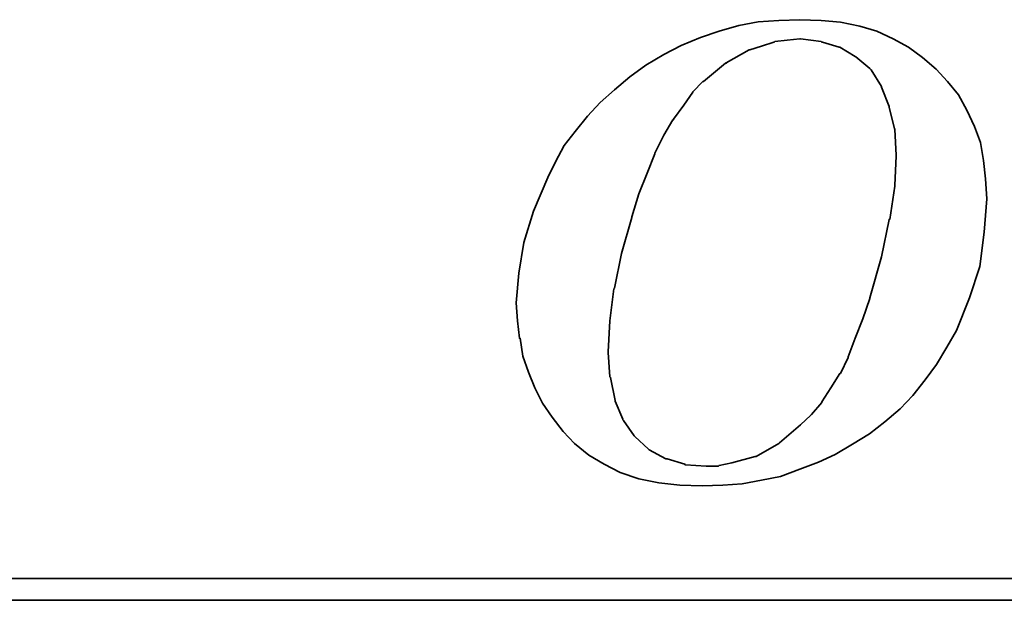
# Model space of a CAD drawing. Header units: millimetres. Extents: x -64 to 412, y -78 to 104.
# Tile 83 of 99: x 238.54 to 242, y 3.13 to 5.17. Entities that reach past the tile are written whole.
import ezdxf

# ---------------------------------------------------------------- set-up
doc = ezdxf.new("R2010")
doc.units = ezdxf.units.MM
doc.layers.add('DIM', color=4, linetype='Continuous')
doc.layers.add('layer 1', color=7, linetype='Continuous')

# ---------------------------------------------------------------- blocks, each defined once
blk = doc.blocks.new('TBI MOTION logo(完整正式版)')
at = {"layer": 'layer 1', "color": 22, "lineweight": 35}
for points, knots in [([(-11.34375, -6.98375), (-11.34375, -6.98375), (-10.91375, -7.43875), (-10.91375, -7.43875), (-10.91375, -7.43875), (-10.91375, -7.43875), (-10.38625, -7.87125), (-10.38625, -7.87125), (-10.38625, -7.87125), (-10.38625, -7.87125), (-9.81125, -8.20375), (-9.81125, -8.20375), (-9.81125, -8.20375), (-9.81125, -8.20375), (-9.21125, -8.51875), (-9.21125, -8.51875), (-9.21125, -8.51875), (-9.21125, -8.51875), (-8.51625, -8.75875), (-8.51625, -8.75875), (-8.51625, -8.75875), (-8.51625, -8.75875), (-7.77125, -8.90375), (-7.77125, -8.90375), (-7.77125, -8.90375), (-7.77125, -8.90375), (-6.97875, -8.99875), (-6.97875, -8.99875), (-6.97875, -8.99875), (-6.97875, -8.99875), (-6.14125, -9.02375), (-6.14125, -9.02375), (-6.14125, -9.02375), (-6.14125, -9.02375), (-5.37125, -8.99875), (-5.37125, -8.99875), (-5.37125, -8.99875), (-5.37125, -8.99875), (-4.65375, -8.94875), (-4.65375, -8.94875), (-4.65375, -8.94875), (-4.65375, -8.94875), (-3.93375, -8.80625), (-3.93375, -8.80625), (-3.93375, -8.80625), (-3.93375, -8.80625), (-3.21375, -8.66375), (-3.21375, -8.66375), (-3.21375, -8.66375), (-3.21375, -8.66375), (-2.49375, -8.39875), (-2.49375, -8.39875), (-2.49375, -8.39875), (-2.49375, -8.39875), (-1.79875, -8.13375), (-1.79875, -8.13375), (-1.79875, -8.13375), (-1.79875, -8.13375), (-1.17375, -7.84375), (-1.17375, -7.84375), (-1.17375, -7.84375), (-1.17375, -7.84375), (-0.52375, -7.46375), (-0.52375, -7.46375), (-0.52375, -7.46375), (-0.52375, -7.46375), (0.10124, -7.07875), (0.10124, -7.07875), (0.10124, -7.07875), (0.10124, -7.07875), (0.67625, -6.62375), (0.67625, -6.62375), (0.67625, -6.62375), (0.67625, -6.62375), (1.24874, -6.14375), (1.24874, -6.14375), (1.24874, -6.14375), (1.24874, -6.14375), (1.72874, -5.64125), (1.72874, -5.64125), (1.72874, -5.64125), (1.72874, -5.64125), (2.18624, -5.06375), (2.18624, -5.06375), (2.18624, -5.06375), (2.18624, -5.06375), (2.61625, -4.48874), (2.61625, -4.48874), (2.61625, -4.48874), (2.61625, -4.48874), (3.00125, -3.83874), (3.00125, -3.83874), (3.00125, -3.83874), (3.00125, -3.83874), (3.36124, -3.21374), (3.36124, -3.21374), (3.36124, -3.21374), (3.36124, -3.21374), (3.84374, -1.99125), (3.84374, -1.99125), (3.84374, -1.99125), (3.84374, -1.99125), (4.22625, -0.81875), (4.22625, -0.81875), (4.22625, -0.81875), (4.22625, -0.81875), (4.39125, 0.45624), (4.39125, 0.45624), (4.39125, 0.45624), (4.39125, 0.45624), (4.48874, 1.70124), (4.48874, 1.70124), (4.48874, 1.70124), (4.48874, 1.70124), (4.43874, 2.44625), (4.43874, 2.44625), (4.43874, 2.44625), (4.43874, 2.44625), (4.36874, 3.14125), (4.36874, 3.14125), (4.36874, 3.14125), (4.36874, 3.14125), (4.25125, 3.81125), (4.25125, 3.81125), (4.25125, 3.81125), (4.25125, 3.81125), (4.03124, 4.41125), (4.03124, 4.41125), (4.03124, 4.41125), (4.03124, 4.41125), (3.74374, 5.01125), (3.74374, 5.01125), (3.74374, 5.01125), (3.74374, 5.01125), (3.43124, 5.58875), (3.43124, 5.58875), (3.43124, 5.58875), (3.43124, 5.58875), (3.02625, 6.09125), (3.02625, 6.09125), (3.02625, 6.09125), (3.02625, 6.09125), (2.59374, 6.54875), (2.59374, 6.54875), (2.59374, 6.54875), (2.59374, 6.54875), (2.09124, 6.98125), (2.09124, 6.98125), (2.09124, 6.98125), (2.09124, 6.98125), (1.56124, 7.36625), (1.56124, 7.36625), (1.56124, 7.36625), (1.56124, 7.36625), (0.98624, 7.67625), (0.98624, 7.67625), (0.98624, 7.67625), (0.98624, 7.67625), (0.38624, 7.96375), (0.38624, 7.96375), (0.38624, 7.96375), (0.38624, 7.96375), (-0.25875, 8.15625), (-0.25875, 8.15625), (-0.25875, 8.15625), (-0.25875, 8.15625), (-0.98125, 8.30125), (-0.98125, 8.30125), (-0.98125, 8.30125), (-0.98125, 8.30125), (-1.70124, 8.37125), (-1.70124, 8.37125), (-1.70124, 8.37125), (-1.70124, 8.37125), (-2.49375, 8.39624), (-2.49375, 8.39624), (-2.49375, 8.39624), (-2.49375, 8.39624), (-3.28625, 8.37125), (-3.28625, 8.37125), (-3.28625, 8.37125), (-3.28625, 8.37125), (-4.05125, 8.32125), (-4.05125, 8.32125), (-4.05125, 8.32125), (-4.05125, 8.32125), (-4.77375, 8.18125), (-4.77375, 8.18125), (-4.77375, 8.18125), (-4.77375, 8.18125), (-5.51625, 7.96375), (-5.51625, 7.96375), (-5.51625, 7.96375), (-5.51625, 7.96375), (-6.21125, 7.72625), (-6.21125, 7.72625), (-6.21125, 7.72625), (-6.21125, 7.72625), (-6.92875, 7.43625), (-6.92875, 7.43625), (-6.92875, 7.43625), (-6.92875, 7.43625), (-7.57875, 7.10125), (-7.57875, 7.10125), (-7.57875, 7.10125), (-7.57875, 7.10125), (-8.24875, 6.69125), (-8.24875, 6.69125), (-8.24875, 6.69125), (-8.24875, 6.69125), (-8.84875, 6.26125), (-8.84875, 6.26125), (-8.84875, 6.26125), (-8.84875, 6.26125), (-9.42625, 5.78125), (-9.42625, 5.78125), (-9.42625, 5.78125), (-9.42625, 5.78125), (-9.95375, 5.30125), (-9.95375, 5.30125), (-9.95375, 5.30125), (-9.95375, 5.30125), (-10.43375, 4.79624), (-10.43375, 4.79624), (-10.43375, 4.79624), (-10.43375, 4.79624), (-10.88875, 4.22125), (-10.88875, 4.22125), (-10.88875, 4.22125), (-10.88875, 4.22125), (-11.29875, 3.69375), (-11.29875, 3.69375), (-11.29875, 3.69375), (-11.29875, 3.69375), (-11.63375, 3.09125), (-11.63375, 3.09125), (-11.63375, 3.09125), (-11.63375, 3.09125), (-11.91875, 2.49625), (-11.91875, 2.49625), (-11.91875, 2.49625), (-11.91875, 2.49625), (-12.44875, 1.24625), (-12.44875, 1.24625), (-12.44875, 1.24625), (-12.44875, 1.24625), (-12.80875, 0.06874), (-12.80875, 0.06874), (-12.80875, 0.06874), (-12.80875, 0.06874), (-12.99875, -1.07875), (-12.99875, -1.07875), (-12.99875, -1.07875), (-12.99875, -1.07875), (-13.09375, -2.18375), (-13.09375, -2.18375), (-13.09375, -2.18375), (-13.09375, -2.18375), (-13.04875, -2.85375), (-13.04875, -2.85375), (-13.04875, -2.85375), (-13.04875, -2.85375), (-12.97375, -3.50375), (-12.97375, -3.50375), (-12.97375, -3.50375), (-12.97375, -3.50375), (-12.95375, -3.50375), (-12.95375, -3.50375), (-12.95375, -3.50375), (-12.95375, -3.50375), (-12.85375, -4.17375), (-12.85375, -4.17375), (-12.85375, -4.17375), (-12.85375, -4.17375), (-12.63875, -4.77624), (-12.63875, -4.77624), (-12.63875, -4.77624), (-12.63875, -4.77624), (-12.39875, -5.35125), (-12.39875, -5.35125), (-12.39875, -5.35125), (-12.39875, -5.35125), (-12.11375, -5.92875), (-12.11375, -5.92875), (-12.11375, -5.92875), (-12.11375, -5.92875), (-11.75375, -6.45375), (-11.75375, -6.45375), (-11.75375, -6.45375), (-11.75375, -6.45375), (-11.34375, -6.98375), (-11.34375, -6.98375)], [0, 0, 0, 0, 0.01369863, 0.01369863, 0.01369863, 0.01369863, 0.02739726, 0.02739726, 0.02739726, 0.02739726, 0.04109589, 0.04109589, 0.04109589, 0.04109589, 0.05479452, 0.05479452, 0.05479452, 0.05479452, 0.06849315, 0.06849315, 0.06849315, 0.06849315, 0.08219178, 0.08219178, 0.08219178, 0.08219178, 0.09589041, 0.09589041, 0.09589041, 0.09589041, 0.10958904, 0.10958904, 0.10958904, 0.10958904, 0.12328767, 0.12328767, 0.12328767, 0.12328767, 0.1369863, 0.1369863, 0.1369863, 0.1369863, 0.15068493, 0.15068493, 0.15068493, 0.15068493, 0.16438356, 0.16438356, 0.16438356, 0.16438356, 0.17808219, 0.17808219, 0.17808219, 0.17808219, 0.19178082, 0.19178082, 0.19178082, 0.19178082, 0.20547945, 0.20547945, 0.20547945, 0.20547945, 0.21917808, 0.21917808, 0.21917808, 0.21917808, 0.23287671, 0.23287671, 0.23287671, 0.23287671, 0.24657534, 0.24657534, 0.24657534, 0.24657534, 0.26027397, 0.26027397, 0.26027397, 0.26027397, 0.2739726, 0.2739726, 0.2739726, 0.2739726, 0.28767123, 0.28767123, 0.28767123, 0.28767123, 0.30136986, 0.30136986, 0.30136986, 0.30136986, 0.31506849, 0.31506849, 0.31506849, 0.31506849, 0.32876712, 0.32876712, 0.32876712, 0.32876712, 0.34246575, 0.34246575, 0.34246575, 0.34246575, 0.35616438, 0.35616438, 0.35616438, 0.35616438, 0.36986301, 0.36986301, 0.36986301, 0.36986301, 0.38356164, 0.38356164, 0.38356164, 0.38356164, 0.39726027, 0.39726027, 0.39726027, 0.39726027, 0.4109589, 0.4109589, 0.4109589, 0.4109589, 0.42465753, 0.42465753, 0.42465753, 0.42465753, 0.43835616, 0.43835616, 0.43835616, 0.43835616, 0.45205479, 0.45205479, 0.45205479, 0.45205479, 0.46575342, 0.46575342, 0.46575342, 0.46575342, 0.47945205, 0.47945205, 0.47945205, 0.47945205, 0.49315068, 0.49315068, 0.49315068, 0.49315068, 0.50684932, 0.50684932, 0.50684932, 0.50684932, 0.52054795, 0.52054795, 0.52054795, 0.52054795, 0.53424658, 0.53424658, 0.53424658, 0.53424658, 0.54794521, 0.54794521, 0.54794521, 0.54794521, 0.56164384, 0.56164384, 0.56164384, 0.56164384, 0.57534247, 0.57534247, 0.57534247, 0.57534247, 0.5890411, 0.5890411, 0.5890411, 0.5890411, 0.60273973, 0.60273973, 0.60273973, 0.60273973, 0.61643836, 0.61643836, 0.61643836, 0.61643836, 0.63013699, 0.63013699, 0.63013699, 0.63013699, 0.64383562, 0.64383562, 0.64383562, 0.64383562, 0.65753425, 0.65753425, 0.65753425, 0.65753425, 0.67123288, 0.67123288, 0.67123288, 0.67123288, 0.68493151, 0.68493151, 0.68493151, 0.68493151, 0.69863014, 0.69863014, 0.69863014, 0.69863014, 0.71232877, 0.71232877, 0.71232877, 0.71232877, 0.7260274, 0.7260274, 0.7260274, 0.7260274, 0.73972603, 0.73972603, 0.73972603, 0.73972603, 0.75342466, 0.75342466, 0.75342466, 0.75342466, 0.76712329, 0.76712329, 0.76712329, 0.76712329, 0.78082192, 0.78082192, 0.78082192, 0.78082192, 0.79452055, 0.79452055, 0.79452055, 0.79452055, 0.80821918, 0.80821918, 0.80821918, 0.80821918, 0.82191781, 0.82191781, 0.82191781, 0.82191781, 0.83561644, 0.83561644, 0.83561644, 0.83561644, 0.84931507, 0.84931507, 0.84931507, 0.84931507, 0.8630137, 0.8630137, 0.8630137, 0.8630137, 0.87671233, 0.87671233, 0.87671233, 0.87671233, 0.89041096, 0.89041096, 0.89041096, 0.89041096, 0.90410959, 0.90410959, 0.90410959, 0.90410959, 0.91780822, 0.91780822, 0.91780822, 0.91780822, 0.93150685, 0.93150685, 0.93150685, 0.93150685, 0.94520548, 0.94520548, 0.94520548, 0.94520548, 0.95890411, 0.95890411, 0.95890411, 0.95890411, 0.97260274, 0.97260274, 0.97260274, 0.97260274, 0.98630137, 0.98630137, 0.98630137, 0.98630137, 1, 1, 1, 1]), ([(-8.77875, 1.03124), (-8.77875, 1.03124), (-8.51625, 1.89625), (-8.51625, 1.89625), (-8.51625, 1.89625), (-8.51625, 1.89625), (-8.20375, 2.66375), (-8.20375, 2.66375), (-8.20375, 2.66375), (-8.20375, 2.66375), (-7.91625, 3.38125), (-7.91625, 3.38125), (-7.91625, 3.38125), (-7.91625, 3.38125), (-7.91625, 3.40624), (-7.91625, 3.40624), (-7.91625, 3.40624), (-7.91625, 3.40624), (-7.57875, 4.07624), (-7.57875, 4.07624), (-7.57875, 4.07624), (-7.57875, 4.07624), (-7.24375, 4.65125), (-7.24375, 4.65125), (-7.24375, 4.65125), (-7.24375, 4.65125), (-7.21875, 4.65125), (-7.21875, 4.65125), (-7.21875, 4.65125), (-7.21875, 4.65125), (-7.21875, 4.67624), (-7.21875, 4.67624), (-7.21875, 4.67624), (-7.21875, 4.67624), (-6.83625, 5.20375), (-6.83625, 5.20375), (-6.83625, 5.20375), (-6.83625, 5.20375), (-6.49875, 5.68625), (-6.49875, 5.68625), (-6.49875, 5.68625), (-6.49875, 5.68625), (-6.49875, 5.70625), (-6.49875, 5.70625), (-6.49875, 5.70625), (-6.49875, 5.70625), (-6.11625, 6.09125), (-6.11625, 6.09125), (-6.11625, 6.09125), (-6.11625, 6.09125), (-6.09125, 6.09125), (-6.09125, 6.09125), (-6.09125, 6.09125), (-6.09125, 6.09125), (-5.27375, 6.76625), (-5.27375, 6.76625), (-5.27375, 6.76625), (-5.27375, 6.76625), (-5.24875, 6.76625), (-5.24875, 6.76625), (-5.24875, 6.76625), (-5.24875, 6.76625), (-5.24875, 6.78625), (-5.24875, 6.78625), (-5.24875, 6.78625), (-5.24875, 6.78625), (-4.38875, 7.26624), (-4.38875, 7.26624), (-4.38875, 7.26624), (-4.38875, 7.26624), (-4.36125, 7.26624), (-4.36125, 7.26624), (-4.36125, 7.26624), (-4.36125, 7.26624), (-3.93375, 7.41125), (-3.93375, 7.41125), (-3.93375, 7.41125), (-3.93375, 7.41125), (-3.47375, 7.55625), (-3.47375, 7.55625), (-3.47375, 7.55625), (-3.47375, 7.55625), (-3.45375, 7.55625), (-3.45375, 7.55625), (-3.45375, 7.55625), (-3.45375, 7.55625), (-3.42875, 7.58124), (-3.42875, 7.58124), (-3.42875, 7.58124), (-3.42875, 7.58124), (-2.97375, 7.62625), (-2.97375, 7.62625), (-2.97375, 7.62625), (-2.97375, 7.62625), (-2.49375, 7.67625), (-2.49375, 7.67625), (-2.49375, 7.67625), (-2.49375, 7.67625), (-2.46875, 7.67625), (-2.46875, 7.67625), (-2.46875, 7.67625), (-2.46875, 7.67625), (-1.70124, 7.58124), (-1.70124, 7.58124), (-1.70124, 7.58124), (-1.70124, 7.58124), (-1.67875, 7.55625), (-1.67875, 7.55625), (-1.67875, 7.55625), (-1.67875, 7.55625), (-1.65375, 7.55625), (-1.65375, 7.55625), (-1.65375, 7.55625), (-1.65375, 7.55625), (-1.03125, 7.36625), (-1.03125, 7.36625), (-1.03125, 7.36625), (-1.03125, 7.36625), (-1.00625, 7.36625), (-1.00625, 7.36625), (-1.00625, 7.36625), (-1.00625, 7.36625), (-0.43124, 7.02624), (-0.43124, 7.02624), (-0.43124, 7.02624), (-0.43124, 7.02624), (-0.40625, 7.00624), (-0.40625, 7.00624), (-0.40625, 7.00624), (-0.40625, 7.00624), (0.12124, 6.57124), (0.12124, 6.57124), (0.12124, 6.57124), (0.12124, 6.57124), (0.14624, 6.54875), (0.14624, 6.54875), (0.14624, 6.54875), (0.14624, 6.54875), (0.17124, 6.52375), (0.17124, 6.52375), (0.17124, 6.52375), (0.17124, 6.52375), (0.55625, 5.89875), (0.55625, 5.89875), (0.55625, 5.89875), (0.55625, 5.89875), (0.55625, 5.87625), (0.55625, 5.87625), (0.55625, 5.87625), (0.55625, 5.87625), (0.84124, 5.15625), (0.84124, 5.15625), (0.84124, 5.15625), (0.84124, 5.15625), (0.84124, 5.13125), (0.84124, 5.13125), (0.84124, 5.13125), (0.84124, 5.13125), (1.03624, 4.31875), (1.03624, 4.31875), (1.03624, 4.31875), (1.03624, 4.31875), (1.05624, 4.31875), (1.05624, 4.31875), (1.05624, 4.31875), (1.05624, 4.31875), (1.05624, 4.29125), (1.05624, 4.29125), (1.05624, 4.29125), (1.05624, 4.29125), (1.10625, 3.33125), (1.10625, 3.33125), (1.10625, 3.33125), (1.10625, 3.33125), (1.10625, 3.30875), (1.10625, 3.30875), (1.10625, 3.30875), (1.10625, 3.30875), (1.05624, 2.20624), (1.05624, 2.20624), (1.05624, 2.20624), (1.05624, 2.20624), (1.05624, 2.18124), (1.05624, 2.18124), (1.05624, 2.18124), (1.05624, 2.18124), (0.86624, 0.93624), (0.86624, 0.93624), (0.86624, 0.93624), (0.86624, 0.93624), (0.84124, 0.93624), (0.84124, 0.93624), (0.84124, 0.93624), (0.84124, 0.93624), (0.55625, -0.45874), (0.55625, -0.45874), (0.55625, -0.45874), (0.55625, -0.45874), (0.12124, -1.99125), (0.12124, -1.99125), (0.12124, -1.99125), (0.12124, -1.99125), (0.12124, -2.01874), (0.12124, -2.01874), (0.12124, -2.01874), (0.12124, -2.01874), (-0.13874, -2.78375), (-0.13874, -2.78375), (-0.13874, -2.78375), (-0.13874, -2.78375), (-0.43124, -3.50375), (-0.43124, -3.50375), (-0.43124, -3.50375), (-0.43124, -3.50375), (-0.69375, -4.19875), (-0.69375, -4.19875), (-0.69375, -4.19875), (-0.69375, -4.19875), (-0.69375, -4.22375), (-0.69375, -4.22375), (-0.69375, -4.22375), (-0.69375, -4.22375), (-0.98125, -4.82374), (-0.98125, -4.82374), (-0.98125, -4.82374), (-0.98125, -4.82374), (-1.00625, -4.82374), (-1.00625, -4.82374), (-1.00625, -4.82374), (-1.00625, -4.82374), (-1.33875, -5.35125), (-1.33875, -5.35125), (-1.33875, -5.35125), (-1.33875, -5.35125), (-1.67875, -5.87875), (-1.67875, -5.87875), (-1.67875, -5.87875), (-1.67875, -5.87875), (-1.67875, -5.90375), (-1.67875, -5.90375), (-1.67875, -5.90375), (-1.67875, -5.90375), (-2.05875, -6.35875), (-2.05875, -6.35875), (-2.05875, -6.35875), (-2.05875, -6.35875), (-2.08375, -6.38375), (-2.08375, -6.38375), (-2.08375, -6.38375), (-2.08375, -6.38375), (-2.46875, -6.74375), (-2.46875, -6.74375), (-2.46875, -6.74375), (-2.46875, -6.74375), (-3.25875, -7.41625), (-3.25875, -7.41625), (-3.25875, -7.41625), (-3.25875, -7.41625), (-3.28625, -7.43875), (-3.28625, -7.43875), (-3.28625, -7.43875), (-3.28625, -7.43875), (-4.12375, -7.91875), (-4.12375, -7.91875), (-4.12375, -7.91875), (-4.12375, -7.91875), (-4.14875, -7.91875), (-4.14875, -7.91875), (-4.14875, -7.91875), (-4.14875, -7.91875), (-4.17125, -7.91875), (-4.17125, -7.91875), (-4.17125, -7.91875), (-4.17125, -7.91875), (-5.03375, -8.15875), (-5.03375, -8.15875), (-5.03375, -8.15875), (-5.03375, -8.15875), (-5.51625, -8.25625), (-5.51625, -8.25625), (-5.51625, -8.25625), (-5.51625, -8.25625), (-5.54125, -8.27875), (-5.54125, -8.27875), (-5.54125, -8.27875), (-5.54125, -8.27875), (-5.56375, -8.27875), (-5.56375, -8.27875), (-5.56375, -8.27875), (-5.56375, -8.27875), (-5.99625, -8.27875), (-5.99625, -8.27875), (-5.99625, -8.27875), (-5.99625, -8.27875), (-6.76375, -8.23125), (-6.76375, -8.23125), (-6.76375, -8.23125), (-6.76375, -8.23125), (-6.78875, -8.23125), (-6.78875, -8.23125), (-6.78875, -8.23125), (-6.78875, -8.23125), (-6.78875, -8.20375), (-6.78875, -8.20375), (-6.78875, -8.20375), (-6.78875, -8.20375), (-7.45875, -8.01375), (-7.45875, -8.01375), (-7.45875, -8.01375), (-7.45875, -8.01375), (-7.48375, -8.01375), (-7.48375, -8.01375), (-7.48375, -8.01375), (-7.48375, -8.01375), (-7.50875, -8.01375), (-7.50875, -8.01375), (-7.50875, -8.01375), (-7.50875, -8.01375), (-8.13125, -7.67875), (-8.13125, -7.67875), (-8.13125, -7.67875), (-8.13125, -7.67875), (-8.15625, -7.65375), (-8.15625, -7.65375), (-8.15625, -7.65375), (-8.15625, -7.65375), (-8.65875, -7.17375), (-8.65875, -7.17375), (-8.65875, -7.17375), (-8.65875, -7.17375), (-8.68375, -7.14875), (-8.68375, -7.14875), (-8.68375, -7.14875), (-8.68375, -7.14875), (-9.08875, -6.57375), (-9.08875, -6.57375), (-9.08875, -6.57375), (-9.08875, -6.57375), (-9.11375, -6.54875), (-9.11375, -6.54875), (-9.11375, -6.54875), (-9.11375, -6.54875), (-9.11375, -6.52875), (-9.11375, -6.52875), (-9.11375, -6.52875), (-9.11375, -6.52875), (-9.40375, -5.85375), (-9.40375, -5.85375), (-9.40375, -5.85375), (-9.40375, -5.85375), (-9.40375, -5.82875), (-9.40375, -5.82875), (-9.40375, -5.82875), (-9.40375, -5.82875), (-9.56875, -4.96875), (-9.56875, -4.96875), (-9.56875, -4.96875), (-9.56875, -4.96875), (-9.59375, -4.94375), (-9.59375, -4.94375), (-9.59375, -4.94375), (-9.59375, -4.94375), (-9.66375, -4.03375), (-9.66375, -4.03375), (-9.66375, -4.03375), (-9.66375, -4.03375), (-9.66375, -4.00875), (-9.66375, -4.00875), (-9.66375, -4.00875), (-9.66375, -4.00875), (-9.59375, -2.85375), (-9.59375, -2.85375), (-9.59375, -2.85375), (-9.59375, -2.85375), (-9.45125, -1.65875), (-9.45125, -1.65875), (-9.45125, -1.65875), (-9.45125, -1.65875), (-9.42625, -1.63375), (-9.42625, -1.63375), (-9.42625, -1.63375), (-9.42625, -1.63375), (-9.16125, -0.33875), (-9.16125, -0.33875), (-9.16125, -0.33875), (-9.16125, -0.33875), (-8.77875, 1.00624), (-8.77875, 1.00624), (-8.77875, 1.00624), (-8.77875, 1.00624), (-8.77875, 1.03124), (-8.77875, 1.03124)], [0, 0, 0, 0, 0.01020408, 0.01020408, 0.01020408, 0.01020408, 0.02040816, 0.02040816, 0.02040816, 0.02040816, 0.03061224, 0.03061224, 0.03061224, 0.03061224, 0.04081633, 0.04081633, 0.04081633, 0.04081633, 0.05102041, 0.05102041, 0.05102041, 0.05102041, 0.06122449, 0.06122449, 0.06122449, 0.06122449, 0.07142857, 0.07142857, 0.07142857, 0.07142857, 0.08163265, 0.08163265, 0.08163265, 0.08163265, 0.09183673, 0.09183673, 0.09183673, 0.09183673, 0.10204082, 0.10204082, 0.10204082, 0.10204082, 0.1122449, 0.1122449, 0.1122449, 0.1122449, 0.12244898, 0.12244898, 0.12244898, 0.12244898, 0.13265306, 0.13265306, 0.13265306, 0.13265306, 0.14285714, 0.14285714, 0.14285714, 0.14285714, 0.15306122, 0.15306122, 0.15306122, 0.15306122, 0.16326531, 0.16326531, 0.16326531, 0.16326531, 0.17346939, 0.17346939, 0.17346939, 0.17346939, 0.18367347, 0.18367347, 0.18367347, 0.18367347, 0.19387755, 0.19387755, 0.19387755, 0.19387755, 0.20408163, 0.20408163, 0.20408163, 0.20408163, 0.21428571, 0.21428571, 0.21428571, 0.21428571, 0.2244898, 0.2244898, 0.2244898, 0.2244898, 0.23469388, 0.23469388, 0.23469388, 0.23469388, 0.24489796, 0.24489796, 0.24489796, 0.24489796, 0.25510204, 0.25510204, 0.25510204, 0.25510204, 0.26530612, 0.26530612, 0.26530612, 0.26530612, 0.2755102, 0.2755102, 0.2755102, 0.2755102, 0.28571429, 0.28571429, 0.28571429, 0.28571429, 0.29591837, 0.29591837, 0.29591837, 0.29591837, 0.30612245, 0.30612245, 0.30612245, 0.30612245, 0.31632653, 0.31632653, 0.31632653, 0.31632653, 0.32653061, 0.32653061, 0.32653061, 0.32653061, 0.33673469, 0.33673469, 0.33673469, 0.33673469, 0.34693878, 0.34693878, 0.34693878, 0.34693878, 0.35714286, 0.35714286, 0.35714286, 0.35714286, 0.36734694, 0.36734694, 0.36734694, 0.36734694, 0.37755102, 0.37755102, 0.37755102, 0.37755102, 0.3877551, 0.3877551, 0.3877551, 0.3877551, 0.39795918, 0.39795918, 0.39795918, 0.39795918, 0.40816327, 0.40816327, 0.40816327, 0.40816327, 0.41836735, 0.41836735, 0.41836735, 0.41836735, 0.42857143, 0.42857143, 0.42857143, 0.42857143, 0.43877551, 0.43877551, 0.43877551, 0.43877551, 0.44897959, 0.44897959, 0.44897959, 0.44897959, 0.45918367, 0.45918367, 0.45918367, 0.45918367, 0.46938776, 0.46938776, 0.46938776, 0.46938776, 0.47959184, 0.47959184, 0.47959184, 0.47959184, 0.48979592, 0.48979592, 0.48979592, 0.48979592, 0.5, 0.5, 0.5, 0.5, 0.51020408, 0.51020408, 0.51020408, 0.51020408, 0.52040816, 0.52040816, 0.52040816, 0.52040816, 0.53061224, 0.53061224, 0.53061224, 0.53061224, 0.54081633, 0.54081633, 0.54081633, 0.54081633, 0.55102041, 0.55102041, 0.55102041, 0.55102041, 0.56122449, 0.56122449, 0.56122449, 0.56122449, 0.57142857, 0.57142857, 0.57142857, 0.57142857, 0.58163265, 0.58163265, 0.58163265, 0.58163265, 0.59183673, 0.59183673, 0.59183673, 0.59183673, 0.60204082, 0.60204082, 0.60204082, 0.60204082, 0.6122449, 0.6122449, 0.6122449, 0.6122449, 0.62244898, 0.62244898, 0.62244898, 0.62244898, 0.63265306, 0.63265306, 0.63265306, 0.63265306, 0.64285714, 0.64285714, 0.64285714, 0.64285714, 0.65306122, 0.65306122, 0.65306122, 0.65306122, 0.66326531, 0.66326531, 0.66326531, 0.66326531, 0.67346939, 0.67346939, 0.67346939, 0.67346939, 0.68367347, 0.68367347, 0.68367347, 0.68367347, 0.69387755, 0.69387755, 0.69387755, 0.69387755, 0.70408163, 0.70408163, 0.70408163, 0.70408163, 0.71428571, 0.71428571, 0.71428571, 0.71428571, 0.7244898, 0.7244898, 0.7244898, 0.7244898, 0.73469388, 0.73469388, 0.73469388, 0.73469388, 0.74489796, 0.74489796, 0.74489796, 0.74489796, 0.75510204, 0.75510204, 0.75510204, 0.75510204, 0.76530612, 0.76530612, 0.76530612, 0.76530612, 0.7755102, 0.7755102, 0.7755102, 0.7755102, 0.78571429, 0.78571429, 0.78571429, 0.78571429, 0.79591837, 0.79591837, 0.79591837, 0.79591837, 0.80612245, 0.80612245, 0.80612245, 0.80612245, 0.81632653, 0.81632653, 0.81632653, 0.81632653, 0.82653061, 0.82653061, 0.82653061, 0.82653061, 0.83673469, 0.83673469, 0.83673469, 0.83673469, 0.84693878, 0.84693878, 0.84693878, 0.84693878, 0.85714286, 0.85714286, 0.85714286, 0.85714286, 0.86734694, 0.86734694, 0.86734694, 0.86734694, 0.87755102, 0.87755102, 0.87755102, 0.87755102, 0.8877551, 0.8877551, 0.8877551, 0.8877551, 0.89795918, 0.89795918, 0.89795918, 0.89795918, 0.90816327, 0.90816327, 0.90816327, 0.90816327, 0.91836735, 0.91836735, 0.91836735, 0.91836735, 0.92857143, 0.92857143, 0.92857143, 0.92857143, 0.93877551, 0.93877551, 0.93877551, 0.93877551, 0.94897959, 0.94897959, 0.94897959, 0.94897959, 0.95918367, 0.95918367, 0.95918367, 0.95918367, 0.96938776, 0.96938776, 0.96938776, 0.96938776, 0.97959184, 0.97959184, 0.97959184, 0.97959184, 0.98979592, 0.98979592, 0.98979592, 0.98979592, 1, 1, 1, 1]), ([(75.90875, -9.47875), (75.90875, -9.47875), (75.90875, -12.28625), (75.90875, -12.28625), (75.90875, -12.28625), (75.90875, -12.28625), (75.90875, -12.47875), (75.90875, -12.47875), (75.90875, -12.47875), (75.90875, -12.47875), (75.71625, -12.47875), (75.71625, -12.47875), (75.71625, -12.47875), (75.71625, -12.47875), (-88.32875, -12.47875), (-88.32875, -12.47875), (-88.32875, -12.47875), (-88.32875, -12.47875), (-88.32875, -13.29375), (-88.32875, -13.29375), (-88.32875, -13.29375), (-88.32875, -13.29375), (82.89125, -13.29375), (82.89125, -13.29375), (82.89125, -13.29375), (82.89125, -13.29375), (75.90875, -9.47875), (75.90875, -9.47875)], [0, 0, 0, 0, 0.14285714, 0.14285714, 0.14285714, 0.14285714, 0.28571429, 0.28571429, 0.28571429, 0.28571429, 0.42857143, 0.42857143, 0.42857143, 0.42857143, 0.57142857, 0.57142857, 0.57142857, 0.57142857, 0.71428571, 0.71428571, 0.71428571, 0.71428571, 0.85714286, 0.85714286, 0.85714286, 0.85714286, 1, 1, 1, 1])]:
    blk.add_open_spline(points, degree=3, knots=knots, dxfattribs=at)

msp = doc.modelspace()

# ---------------------------------------------------------------- block references
at = {"layer": 'DIM', "color": 7, "xscale": 0.09408959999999, "yscale": 0.09408959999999, "zscale": 0.09408959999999}
msp.add_blockref('TBI MOTION logo(完整正式版)', (241.5147, 4.3841), dxfattribs=at)

doc.saveas('drawing.dxf')
